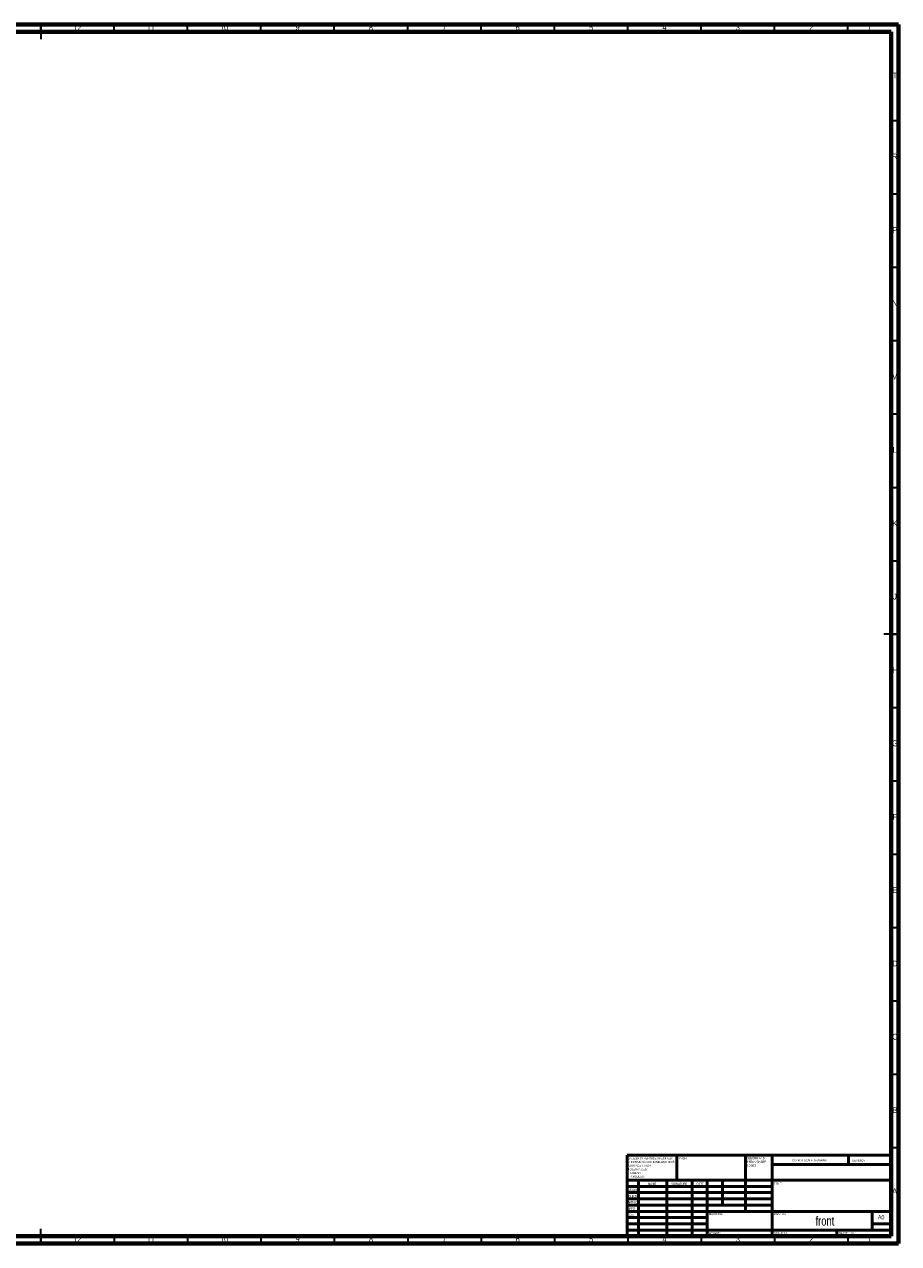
# Model space of a CAD drawing. Header units: millimetres. Extents: x 15 to 1184, y 5 to 836.
# Tile 2 of 2: x 588 to 1184, y 5 to 836. Entities that reach past the tile are written whole.
import ezdxf

# ---------------------------------------------------------------- set-up
doc = ezdxf.new("R2010")
doc.units = ezdxf.units.MM
doc.styles.add('SLDTEXTSTYLE0', font='TXT', dxfattribs={"width": 0.75})
doc.styles.add('SLDTEXTSTYLE1', font='TXT', dxfattribs={"width": 0.686449})
doc.styles.add('SLDTEXTSTYLE2', font='TXT', dxfattribs={"width": 0.6875})

# ---------------------------------------------------------------- blocks, each defined once
blk = doc.blocks.new('SW_NOTE_0')
at = {"color": 0, "linetype": 'Continuous', "lineweight": 0, "char_height": 1.5, "attachment_point": 1, "style": 'SLDTEXTSTYLE0'}
for s, insert in [('UNLESS OTHERWISE SPECIFIED:', (0, 1.93)), ('TOLERANCES:', (0, -5.57)), ('SURFACE FINISH:', (0, -3.07)), ('DIMENSIONS ARE IN MILLIMETERS', (0, -0.57)), ('LINEAR:', (1.69, -8.07)), ('ANGULAR:', (1.69, -10.57))]:
    blk.add_mtext(s, dxfattribs=dict(at, insert=insert))
blk = doc.blocks.new('SW_NOTE_1')
at = {"color": 0, "linetype": 'Continuous', "lineweight": 0, "char_height": 1.5, "attachment_point": 1, "style": 'SLDTEXTSTYLE0'}
for s, insert in [('DEBURR AND', (0, 1.93)), ('BREAK SHARP', (0, -0.57)), ('EDGES', (0, -3.07))]:
    blk.add_mtext(s, dxfattribs=dict(at, insert=insert))

msp = doc.modelspace()

# ---------------------------------------------------------------- linework, layer by layer
at = {"color": 7, "linetype": 'Continuous', "lineweight": 70}
for p, q in [((15, 836), (1184, 836)), ((1184, 836), (1184, 5)), ((20, 831), (1179, 831)), ((1179, 831), (1179, 10)), ((1179, 10), (20, 10)), ((1184, 5), (15, 5))]:
    msp.add_line(p, q, dxfattribs=at)
at = {"color": 7, "linetype": 'Continuous', "lineweight": 35}
for p, q in [((599.5, 836), (599.5, 826)), ((599.5, 831), (599.5, 836)), ((649.5, 831), (649.5, 836)), ((699.5, 831), (699.5, 836)), ((749.5, 831), (749.5, 836)), ((799.5, 831), (799.5, 836)), ((849.5, 831), (849.5, 836)), ((899.5, 831), (899.5, 836)), ((949.5, 831), (949.5, 836)), ((999.5, 831), (999.5, 836)), ((1049.5, 831), (1049.5, 836)), ((1099.5, 831), (1099.5, 836)), ((1149.5, 831), (1149.5, 836)), ((1179, 770.5), (1184, 770.5)), ((1179, 720.5), (1184, 720.5)), ((1179, 670.5), (1184, 670.5)), ((1179, 620.5), (1184, 620.5)), ((1179, 570.5), (1184, 570.5)), ((1179, 520.5), (1184, 520.5)), ((1179, 470.5), (1184, 470.5)), ((1184, 420.5), (1174, 420.5)), ((1179, 420.5), (1184, 420.5)), ((1179, 370.5), (1184, 370.5)), ((1179, 320.5), (1184, 320.5)), ((1179, 270.5), (1184, 270.5)), ((1179, 220.5), (1184, 220.5)), ((1179, 170.5), (1184, 170.5)), ((1179, 120.5), (1184, 120.5)), ((1179, 70.5), (1184, 70.5)), ((599.5, 5), (599.5, 15)), ((599.5, 10), (599.5, 5)), ((649.5, 10), (649.5, 5)), ((699.5, 10), (699.5, 5)), ((749.5, 10), (749.5, 5)), ((799.5, 10), (799.5, 5)), ((849.5, 10), (849.5, 5)), ((899.5, 10), (899.5, 5)), ((949.5, 10), (949.5, 5)), ((999.5, 10), (999.5, 5)), ((1049.5, 10), (1049.5, 5)), ((1099.5, 10), (1099.5, 5)), ((1149.5, 10), (1149.5, 5))]:
    msp.add_line(p, q, dxfattribs=at)
at = {"color": 7, "linetype": 'Continuous', "lineweight": 50}
for p, q in [((999, 65.25), (1179, 65.25)), ((999, 65.25), (999, 10)), ((1032.8, 48.25), (1032.8, 65.25)), ((1079.6, 65.25), (1079.6, 27)), ((1097.8, 65.25), (1097.8, 10)), ((1179, 58.88), (1097.8, 58.88)), ((1149.8, 58.88), (1149.8, 65.25)), ((1179, 48.25), (999, 48.25)), ((1097.8, 44), (999, 44)), ((1006.8, 48.25), (1006.8, 10)), ((1025.99, 48.25), (1025.99, 10)), ((1043.4, 48.25), (1043.4, 10)), ((1053.6, 10), (1053.6, 48.25)), ((1064, 31.25), (1064, 48.25)), ((1097.8, 39.75), (999, 39.75)), ((1097.8, 35.5), (999, 35.5)), ((1097.8, 31.25), (999, 31.25)), ((1053.6, 27), (999, 27)), ((1053.6, 27), (1179, 27)), ((1166, 14.25), (1166, 27)), ((1053.6, 22.75), (999, 22.75)), ((1053.6, 18.5), (999, 18.5)), ((1179, 18.5), (1166, 18.5)), ((999, 14.25), (1179, 14.25)), ((1142, 10), (1142, 14.25))]:
    msp.add_line(p, q, dxfattribs=at)

# ---------------------------------------------------------------- block references
at = {"color": 7, "linetype": 'Continuous', "lineweight": 0}
for name, p in [('SW_NOTE_0', (999.59, 61.99)), ('SW_NOTE_1', (1080.31, 62.07))]:
    msp.add_blockref(name, p, dxfattribs=at)

# ---------------------------------------------------------------- texts
for s, insert, char_height, attachment_point, style in [('12', (624.42, 835.99), 3.969, 2, 'SLDTEXTSTYLE0'), ('11', (674.42, 835.99), 3.969, 2, 'SLDTEXTSTYLE0'), ('10', (724.42, 835.99), 3.969, 2, 'SLDTEXTSTYLE0'), ('9', (774.46, 835.99), 3.97, 2, 'SLDTEXTSTYLE0'), ('8', (824.46, 835.99), 3.97, 2, 'SLDTEXTSTYLE0'), ('7', (874.46, 835.99), 3.97, 2, 'SLDTEXTSTYLE0'), ('6', (924.46, 835.99), 3.97, 2, 'SLDTEXTSTYLE0'), ('5', (974.46, 835.99), 3.97, 2, 'SLDTEXTSTYLE0'), ('4', (1024.46, 835.99), 3.97, 2, 'SLDTEXTSTYLE0'), ('3', (1074.46, 835.99), 3.97, 2, 'SLDTEXTSTYLE0'), ('2', (1124.46, 835.99), 3.97, 2, 'SLDTEXTSTYLE0'), ('1', (1164.21, 835.99), 3.97, 2, 'SLDTEXTSTYLE0'), ('T', (1181.49, 803.18), 3.97, 2, 'SLDTEXTSTYLE0'), ('R', (1181.44, 747.99), 3.97, 2, 'SLDTEXTSTYLE0'), ('P', (1181.48, 697.93), 3.97, 2, 'SLDTEXTSTYLE0'), ('N', (1181.46, 647.99), 3.97, 2, 'SLDTEXTSTYLE0'), ('M', (1181.36, 597.93), 3.97, 2, 'SLDTEXTSTYLE0'), ('L', (1181.45, 547.99), 3.97, 2, 'SLDTEXTSTYLE0'), ('K', (1181.49, 497.93), 3.97, 2, 'SLDTEXTSTYLE0'), ('J', (1181.47, 447.99), 3.97, 2, 'SLDTEXTSTYLE0'), ('H', (1181.49, 397.93), 3.97, 2, 'SLDTEXTSTYLE0'), ('G', (1181.49, 347.99), 3.97, 2, 'SLDTEXTSTYLE0'), ('F', (1181.46, 297.93), 3.97, 2, 'SLDTEXTSTYLE0'), ('E', (1181.51, 247.99), 3.97, 2, 'SLDTEXTSTYLE0'), ('D', (1181.45, 197.93), 3.97, 2, 'SLDTEXTSTYLE0'), ('C', (1181.46, 147.99), 3.97, 2, 'SLDTEXTSTYLE0'), ('B', (1181.47, 97.93), 3.97, 2, 'SLDTEXTSTYLE0'), ('FINISH:', (1033.37, 63.92), 1.5, 1, 'SLDTEXTSTYLE0'), ('DO NOT SCALE DRAWING', (1111.61, 62.53), 1.5, 1, 'SLDTEXTSTYLE0'), ('REVISION', (1152.33, 62.33), 1.5, 1, 'SLDTEXTSTYLE0'), ('DRAWN', (999.64, 42.38), 1.5, 1, 'SLDTEXTSTYLE1'), ('NAME', (1013.32, 46.5), 1.5, 1, 'SLDTEXTSTYLE0'), ('SIGNATURE', (1029.03, 46.56), 1.5, 1, 'SLDTEXTSTYLE0'), ('DATE', (1046.21, 46.58), 1.5, 1, 'SLDTEXTSTYLE0'), ('TITLE:', (1099.09, 46.58), 1.5, 1, 'SLDTEXTSTYLE0'), ('A', (1181.34, 42.68), 3.97, 2, 'SLDTEXTSTYLE0'), ("APPV'D", (999.4, 34.07), 1.5, 1, 'SLDTEXTSTYLE0'), ("CHK'D", (999.94, 38.16), 1.5, 1, 'SLDTEXTSTYLE0'), ('MFG', (1000.12, 29.72), 1.5, 1, 'SLDTEXTSTYLE0'), ('Q.A', (1000.51, 25.5), 1.5, 1, 'SLDTEXTSTYLE0'), ('MATERIAL:', (1054.65, 25.99), 1.5, 1, 'SLDTEXTSTYLE0'), ('DWG NO.', (1098.95, 25.99), 1.5, 1, 'SLDTEXTSTYLE0'), ('front', (1133.77, 23.61), 6.35, 2, 'SLDTEXTSTYLE0'), ('A0', (1169.87, 24.41), 2.91, 1, 'SLDTEXTSTYLE0'), ('12', (624.42, 9.99), 3.969, 2, 'SLDTEXTSTYLE0'), ('11', (674.42, 9.99), 3.969, 2, 'SLDTEXTSTYLE0'), ('10', (724.42, 9.99), 3.969, 2, 'SLDTEXTSTYLE0'), ('9', (774.46, 9.99), 3.97, 2, 'SLDTEXTSTYLE0'), ('8', (824.46, 9.99), 3.97, 2, 'SLDTEXTSTYLE0'), ('7', (874.46, 9.99), 3.97, 2, 'SLDTEXTSTYLE0'), ('6', (924.46, 9.99), 3.97, 2, 'SLDTEXTSTYLE0'), ('5', (974.46, 9.99), 3.97, 2, 'SLDTEXTSTYLE0'), ('4', (1024.46, 9.99), 3.97, 2, 'SLDTEXTSTYLE0'), ('WEIGHT:', (1054.62, 12.95), 1.499, 1, 'SLDTEXTSTYLE0'), ('3', (1074.46, 9.99), 3.97, 2, 'SLDTEXTSTYLE0'), ('SCALE:1:1', (1099.07, 12.9), 1.5, 1, 'SLDTEXTSTYLE0'), ('2', (1124.46, 9.99), 3.97, 2, 'SLDTEXTSTYLE0'), ('SHEET 1 OF 1', (1143.48, 12.9), 1.5, 1, 'SLDTEXTSTYLE2'), ('1', (1164.21, 9.99), 3.97, 2, 'SLDTEXTSTYLE0')]:
    msp.add_mtext(s, dxfattribs=dict(at, insert=insert, char_height=char_height, attachment_point=attachment_point, style=style))

doc.saveas('drawing.dxf')
